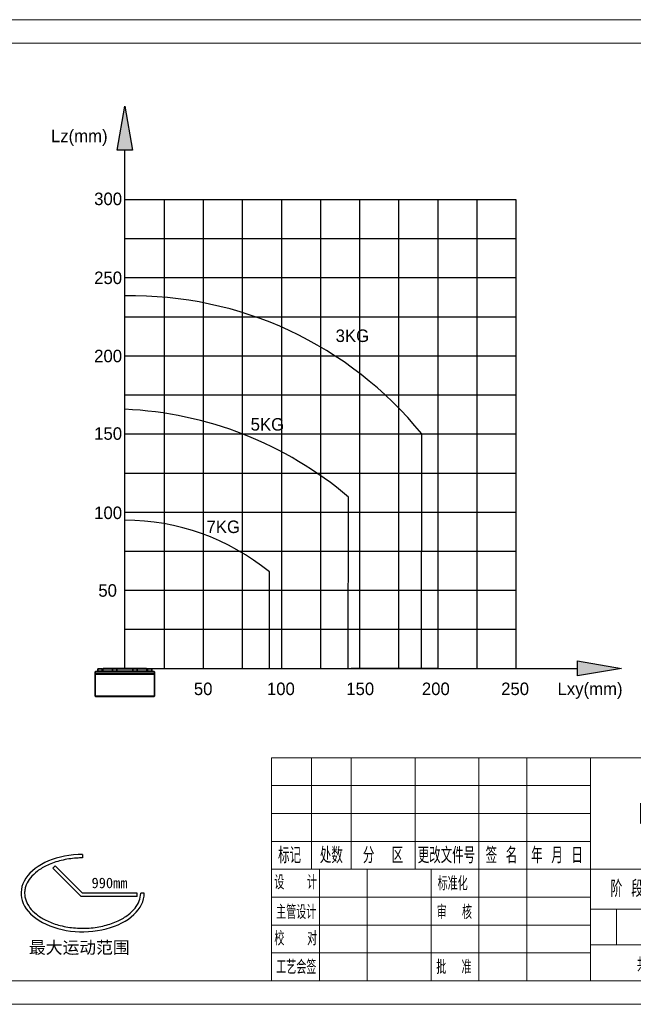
# Model space of a CAD drawing. Header units: millimetres. Extents: x -27 to 8086, y 0 to 7529.
# Tile 47 of 51: x 7450 to 7843, y 0 to 630. Entities that reach past the tile are written whole.
import ezdxf
from ezdxf.enums import TextEntityAlignment as Align

# ---------------------------------------------------------------- set-up
doc = ezdxf.new("R2010")
doc.units = ezdxf.units.MM
doc.header["$LTSCALE"] = 10
doc.linetypes.add('CENTER', pattern=[10.16, 6.35, -1.27, 1.27, -1.27])
for name, color, linetype, lineweight in [('1轮廓实线层', 7, 'Continuous', 18), ('2细线层', 4, 'Continuous', 13), ('6文字层', 3, 'Continuous', 13), ('L2', 6, 'Continuous', 13), ('图框层', 7, 'Continuous', 18)]:
    doc.layers.add(name, color=color, linetype=linetype, lineweight=lineweight)
doc.layers.add('中心线层', color=1, linetype='CENTER')
doc.layers.add('剖面线层', color=7, linetype='Continuous')
doc.styles.add('PC_TEXTSTYLE', font='ISOCP.SHX', dxfattribs={"width": 0.707, "bigfont": 'GBCBIG.SHX'})
doc.styles.add('SLDTEXTSTYLE0', font='txt', dxfattribs={"bigfont": 'bigfont'})
doc.styles.add('仿宋体', font='txt')
doc.styles.add('标准汉字', font='gbenor.shx', dxfattribs={"bigfont": 'gbcbig.shx'})

# ---------------------------------------------------------------- blocks, each defined once
blk = doc.blocks.new('ZwmFrameMain_3_A4^_^无分区图框^_^landscape')
at = {"layer": '1轮廓实线层'}
for p, q in [((267, 200), (0, 200)), ((0, 0), (267, 0))]:
    blk.add_line(p, q, dxfattribs=at)
at = {"layer": '2细线层'}
for p, q in [((272, 205), (-25, 205)), ((-25, -5), (272, -5))]:
    blk.add_line(p, q, dxfattribs=at)
blk = doc.blocks.new('ZwmFrameMain_3_横向标题栏')
at = {"layer": '1轮廓实线层'}
for p, q in [((-153, 47.6), (0, 47.6)), ((-153, 0), (-153, 47.6))]:
    blk.add_line(p, q, dxfattribs=at)
at = {"layer": '2细线层', "color": 6, "linetype": 'Continuous'}
for p, q in [((-144.5, 23.8), (-144.5, 47.6)), ((-136, 23.8), (-136, 47.6)), ((-122.4, 23.8), (-122.4, 47.6)), ((-108.8, 0), (-108.8, 47.6)), ((-108.8, 23.8), (-108.8, 47.6)), ((-98.6, 0), (-98.6, 47.6)), ((-85, 0), (-85, 47.6)), ((-42.5, 0), (-42.5, 47.6)), ((-153, 41.65), (-85, 41.65)), ((-153, 35.7), (-85, 35.7)), ((-42.5, 32.3), (0, 32.3)), ((-153, 29.75), (-85, 29.75)), ((-153, 23.8), (-42.5, 23.8)), ((-142.8, 0), (-142.8, 23.8)), ((-132.6, 0), (-132.6, 23.8)), ((-62.9, 7.65), (-62.9, 23.8)), ((-52.7, 7.65), (-52.7, 23.8)), ((-153, 17.85), (-85, 17.85)), ((-85, 15.3), (0, 15.3)), ((-79.47, 7.65), (-79.47, 15.3)), ((-73.95, 7.65), (-73.95, 15.3)), ((-68.42, 7.65), (-68.42, 15.3)), ((-153, 11.9), (-85, 11.9)), ((-85, 7.65), (-42.5, 7.65)), ((-153, 5.95), (-85, 5.95))]:
    blk.add_line(p, q, dxfattribs=at)
at = {"layer": 'L2', "linetype": 'Continuous'}
blk.add_line((-119, 0), (-119, 23.8), dxfattribs=at)
at = {"layer": '6文字层', "color": 4, "linetype": 'Continuous', "insert": (-21.17, 35.77), "char_height": 1.7, "width": 46.9115, "attachment_point": 5, "style": '仿宋体'}
blk.add_mtext('芜湖藦卡机器人科技有限公司', dxfattribs=at)
at = {"layer": '6文字层', "color": 6, "style": '标准汉字'}
for s, insert, char_height, width, attachment_point in [('标记', (-149.17, 26.77), 3.4, 9.9025, 5), ('处数', (-140.26, 26.77), 3.4, 9.7325, 5), ('更改文件号', (-115.72, 26.77), 3.4, 24.905, 5), ('签 名', (-103.99, 26.77), 3.4, 12.6286, 5), ('年 月 日', (-92.13, 26.77), 3.4, 20.3696, 5), ('分  区', (-129.24, 26.77), 3.4, 16.2896, 5), ('设   计', (-147.87, 21.02), 2.975, 17.0478, 5), ('标准化', (-114.39, 20.78), 2.975, 13.1644, 5), ('阶 段 标 记', (-80.73, 17.89), 3.5, 25.8612, 7), ('数量', (-60.2, 17.85), 3.5, 8.5159, 7), ('比例', (-50.35, 17.98), 3.5, 7.9953, 7), ('主管设计', (-147.75, 14.68), 2.975, 17.1806, 5), ('审  核', (-114.03, 14.65), 2.975, 13.9931, 5), ('校   对', (-147.84, 9.04), 2.975, 17.2709, 5), ('共  张        第  张', (-75.11, 1.97), 2.975, 51.7172, 7), ('工艺会签', (-147.73, 2.95), 2.975, 17.255, 5), ('批  准', (-114.13, 2.95), 2.975, 14.1047, 5)]:
    blk.add_mtext(s, dxfattribs=dict(at, insert=insert, char_height=char_height, width=width, attachment_point=attachment_point))
at = {"layer": '6文字层', "color": 4, "style": 'PC_TEXTSTYLE', "flags": 8}
for tag, height, width, p, p2 in [('产品名称或材料标记', 4.5, 0.911854, (-77.25, 33.47), (-50.6, 33.47)), ('图样名称', 5, 2.846512, (-41.5, 21.71), (-1, 21.71)), ('图样代号', 5, 2.86875, (-41.5, 5.64), (-1, 5.64))]:
    blk.add_attdef(tag, text='', height=height, dxfattribs=dict(at, width=width)).set_placement(p, p2, align=Align.FIT)
at = {"layer": '6文字层', "color": 6, "style": 'PC_TEXTSTYLE', "width": 9.241641, "flags": 8}
blk.add_attdef('设计', text='', height=2.12, rotation=359.5768, dxfattribs=at).set_placement((-141.75, 19.99), (-133.89, 19.93), align=Align.FIT)
at = {"layer": '6文字层', "color": 6, "style": 'PC_TEXTSTYLE', "flags": 8}
for tag, height, width, p, p2 in [('审核', 2.12, 2.542374, (-141.61, 14.16), (-134.04, 14.16)), ('重量', 3.5, 1.685865, (-61.9, 10.1), (-53.7, 10.1)), ('比例', 3.5, 1.699352, (-51.7, 9.95), (-43.5, 9.95))]:
    blk.add_attdef(tag, text='', height=height, dxfattribs=dict(at, width=width)).set_placement(p, p2, align=Align.FIT)
blk = doc.blocks.new('*U38')
blk.add_line((-87.5, 0), (162.64, 0))
blk = doc.blocks.new('*U39')
at = {"color": 0, "linetype": 'ByBlock', "lineweight": -2, "transparency": 16777216}
for p in [(0, 275), (0, 250), (0, 225), (0, 200), (0, 175), (0, 150), (0, 125), (0, 100), (0, 75), (0, 50), (0, 25), (0, 0)]:
    blk.add_blockref('*U38', p, dxfattribs=at)
blk = doc.blocks.new('*U36')
blk.add_line((0.55, 200), (0.55, -100))
blk = doc.blocks.new('*U37')
at = {"color": 0, "linetype": 'ByBlock', "lineweight": -2, "transparency": 16777216}
for p in [(0, 0), (25, 0), (50, 0), (75, 0), (100, 0), (125, 0), (150, 0), (175, 0), (200, 0), (225, 0)]:
    blk.add_blockref('*U36', p, dxfattribs=at)

msp = doc.modelspace()

# ---------------------------------------------------------------- hatches: boundary and pattern name
h = msp.add_hatch(color=256)
h.dxf.hatch_style = 1
h.paths.add_polyline_path([(7512.91, 546.48), (7522.59, 546.48), (7517.75, 574.68)])
h = msp.add_hatch(color=256)
h.dxf.hatch_style = 1
h.paths.add_polyline_path([(7807.32, 219.78), (7807.32, 210.09), (7835.52, 214.94)])

# ---------------------------------------------------------------- linework, layer by layer
for p, q in [((7517.75, 214.94), (7517.75, 546.48)), ((7517.75, 214.94), (7807.32, 214.94)), ((7490.75, 95.9), (7490.75, 93.65)), ((7471.66, 87.06), (7473.25, 88.65)), ((7490.75, 71.15), (7473.25, 88.65)), ((7489.82, 68.9), (7471.66, 87.06)), ((7525.63, 71.15), (7490.75, 71.15)), ((7525.63, 68.9), (7525.63, 71.15)), ((7530.13, 71.15), (7527.88, 71.15)), ((7525.63, 68.9), (7489.82, 68.9))]:
    msp.add_line(p, q)
at = {"lineweight": 30}
for p, q in [((7707.51, 214.94), (7707.69, 364.94)), ((7660.64, 214.94), (7660.82, 324.59))]:
    msp.add_line(p, q, dxfattribs=at)
at = {"linetype": 'Continuous', "lineweight": 35}
for p, q in [((7500.6, 214.74), (7500.46, 214.6)), ((7500.46, 214.6), (7500.46, 213.14)), ((7502.85, 214.6), (7500.46, 214.6)), ((7500.6, 214.74), (7502.75, 214.74)), ((7502.75, 214.74), (7503.12, 214.74)), ((7503.26, 214.6), (7502.85, 214.6)), ((7503.26, 214.6), (7503.12, 214.74)), ((7503.26, 213.14), (7503.26, 214.6)), ((7503.95, 214.94), (7503.75, 214.74)), ((7503.75, 214.74), (7503.75, 213.06)), ((7509.91, 214.74), (7503.75, 214.74)), ((7503.95, 214.94), (7531.55, 214.94)), ((7509.91, 214.74), (7509.77, 214.6)), ((7509.77, 214.6), (7509.77, 213.14)), ((7512.57, 214.6), (7509.77, 214.6)), ((7509.91, 214.74), (7512.43, 214.74)), ((7512.57, 214.6), (7512.43, 214.74)), ((7523.07, 214.74), (7512.43, 214.74)), ((7512.57, 213.14), (7512.57, 214.6)), ((7523.07, 214.74), (7522.93, 214.6)), ((7522.93, 214.6), (7522.93, 213.14)), ((7525.73, 214.6), (7522.93, 214.6)), ((7523.07, 214.74), (7525.59, 214.74)), ((7525.73, 214.6), (7525.59, 214.74)), ((7531.75, 214.74), (7525.59, 214.74)), ((7525.73, 213.14), (7525.73, 214.6)), ((7531.75, 214.74), (7531.55, 214.94)), ((7531.75, 213.06), (7531.75, 214.74)), ((7532.38, 214.74), (7532.24, 214.6)), ((7532.24, 214.6), (7532.24, 213.14)), ((7535.04, 214.6), (7532.24, 214.6)), ((7532.38, 214.74), (7534.9, 214.74)), ((7535.04, 214.6), (7534.9, 214.74)), ((7535.04, 213.14), (7535.04, 214.6)), ((7498.95, 212.94), (7498.75, 212.74)), ((7498.75, 212.74), (7498.75, 211.54)), ((7536.75, 212.74), (7498.75, 212.74)), ((7498.75, 211.54), (7498.95, 211.34)), ((7498.75, 211.54), (7536.75, 211.54)), ((7498.95, 211.34), (7498.75, 211.14)), ((7498.75, 211.14), (7498.75, 197.14)), ((7536.75, 211.14), (7498.75, 211.14)), ((7498.95, 212.94), (7536.55, 212.94)), ((7536.55, 211.34), (7498.95, 211.34)), ((7500.46, 213.14), (7500.46, 212.94)), ((7502.85, 213.14), (7500.46, 213.14)), ((7500.46, 213.14), (7503.26, 213.14)), ((7503.26, 213.14), (7502.85, 213.14)), ((7503.26, 212.94), (7503.26, 213.14)), ((7503.75, 213.06), (7509.77, 213.06)), ((7509.77, 213.14), (7509.77, 212.94)), ((7512.57, 213.14), (7509.77, 213.14)), ((7512.57, 212.94), (7512.57, 213.14)), ((7512.57, 213.06), (7522.93, 213.06)), ((7522.93, 213.14), (7522.93, 212.94)), ((7525.73, 213.14), (7522.93, 213.14)), ((7522.93, 213.14), (7523.34, 213.14)), ((7523.34, 213.14), (7525.73, 213.14)), ((7525.73, 212.94), (7525.73, 213.14)), ((7525.73, 213.06), (7531.75, 213.06)), ((7532.24, 213.14), (7532.24, 212.94)), ((7535.04, 213.14), (7532.24, 213.14)), ((7532.24, 213.14), (7533.64, 213.14)), ((7533.64, 213.14), (7535.04, 213.14)), ((7535.04, 212.94), (7535.04, 213.14)), ((7536.75, 212.74), (7536.55, 212.94)), ((7536.55, 211.34), (7536.75, 211.54)), ((7536.75, 211.14), (7536.55, 211.34)), ((7536.75, 211.54), (7536.75, 212.74)), ((7536.75, 197.14), (7536.75, 211.14)), ((7498.75, 197.14), (7498.95, 196.94)), ((7498.75, 197.14), (7536.75, 197.14)), ((7536.55, 196.94), (7498.95, 196.94)), ((7536.55, 196.94), (7536.75, 197.14))]:
    msp.add_line(p, q, dxfattribs=at)
for points in [[(7517.75, 574.68), (7522.59, 546.48), (7512.91, 546.48)], [(7835.52, 214.94), (7807.32, 210.09), (7807.32, 219.78)]]:
    msp.add_lwpolyline(points, close=True)
at = {"lineweight": 30}
for centre, radius, start, end in [((7522.39, 214.76), 238.52, 39.02236, 91.11424), ((7507.12, 143.18), 237.77, 49.72669, 87.4382), ((7517.64, 163.79), 145.97, 50.66568, 89.95776)]:
    msp.add_arc(centre, radius, start, end, dxfattribs=at)
at = {"linetype": 'Continuous', "lineweight": 35}
for centre, start, end in [((7503.63, 213.06), 270, 0), ((7531.87, 213.06), 180, 270)]:
    msp.add_arc(centre, 0.12, start, end, dxfattribs=at)
msp.add_ellipse((7490.75, 71.15), major_axis=(-39.38, 0), ratio=0.628571, start_param=4.712389, end_param=9.424778)
msp.add_open_spline([(7490.75, 93.65), (7489.45, 93.65), (7484.79, 93.5), (7476.93, 92.32), (7468.36, 89.36), (7461.72, 85.43), (7457.16, 81.06), (7454.81, 77.13), (7453.81, 73.83), (7453.63, 72.04), (7453.63, 71.15), (7453.63, 69.53), (7454.2, 66.37), (7456.77, 61.77), (7461.02, 57.44), (7467.18, 53.54), (7475.3, 50.43), (7484.87, 48.66), (7495.05, 48.52), (7504.91, 50.07), (7513.43, 53.08), (7520, 57.04), (7524.55, 61.48), (7527.23, 66.16), (7527.87, 69.42), (7527.88, 71.08), (7527.88, 71.15)], degree=3, knots=[4.712388, 4.712388, 4.712388, 4.712388, 4.815388, 5.080738, 5.346087, 5.587663, 5.813673, 6.030604, 6.156895, 6.283185, 6.283185, 6.283185, 6.513373, 6.730244, 6.947115, 7.1826, 7.434491, 7.700205, 7.965919, 8.231633, 8.497347, 8.738238, 8.963722, 9.189206, 9.41469, 9.424773, 9.424773, 9.424773, 9.424773])
at = {"layer": '中心线层', "color": 0, "linetype": 'ByBlock', "lineweight": 30}
msp.add_line((7610.16, 276.69), (7610.16, 214.94), dxfattribs=at)
at = {"layer": '中心线层', "color": 0}
for p, q in [((7717.89, 214.94), (7662.53, 214.94)), ((7662.53, 214.94), (7662.53, 214.94)), ((7662.53, 214.94), (7717.89, 214.94)), ((7717.89, 214.94), (7717.89, 214.94)), ((7717.89, 214.94), (7723.8, 214.94))]:
    msp.add_line(p, q, dxfattribs=at)

# ---------------------------------------------------------------- block references
at = {"color": 32, "lineweight": 18, "true_color": 0xcd6928}
for name, p in [('*U39', (7605.25, 239.94)), ('*U37', (7542.33, 314.94))]:
    msp.add_blockref(name, p, dxfattribs=at)
at = {"layer": '图框层', "xscale": 3.000000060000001, "yscale": 3.000000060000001, "zscale": 3.000000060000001}
msp.add_blockref('ZwmFrameMain_3_A4^_^无分区图框^_^landscape', (7269.6, 15), dxfattribs=at)
at = {"layer": '图框层'}
ref = msp.add_blockref('ZwmFrameMain_3_横向标题栏', (8070.6, 15), dxfattribs=dict(at, xscale=3.000000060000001, yscale=3.000000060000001, zscale=3.000000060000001))
ref.add_attrib('产品名称或材料标记', 'MB07CP-990', dxfattribs={"layer": '6文字层', "color": 4, "height": 13.5, "style": 'PC_TEXTSTYLE', "width": 0.707}).set_placement((7878.82, 115.41), align=Align.CENTER)
ref.add_attrib('图样名称', '机器人负载曲线', dxfattribs={"layer": '6文字层', "color": 4, "height": 15, "style": 'PC_TEXTSTYLE', "width": 0.707}).set_placement((8006.85, 80.14), align=Align.CENTER)
ref.add_attrib('比例', '/', dxfattribs={"layer": '6文字层', "color": 6, "height": 10.5, "style": 'PC_TEXTSTYLE', "width": 0.707}).set_placement((7927.8, 44.85), align=Align.CENTER)

# ---------------------------------------------------------------- texts
at = {"color": 3, "insert": (7456.38, 40.29), "char_height": 7.875, "attachment_point": 1}
msp.add_mtext_dynamic_manual_height_columns('{\\fSimSun|b0|i0|c134|p2;最大运动范围}', width=141.4473, gutter_width=21.17, heights=[0], dxfattribs=at)
at = {"layer": '6文字层'}
msp.add_text('990mm', height=6.75, dxfattribs=at).set_placement((7507.94, 72.28), align=Align.BOTTOM_CENTER)
at = {"layer": '剖面线层', "char_height": 8, "attachment_point": 2, "style": 'SLDTEXTSTYLE0'}
for s, insert in [('{\\fDengXian|b0|i0|c134|p2;\\C3;Lz(mm)}', (7488.59, 559.63)), ('{\\fDengXian|b0|i0|c134|p2;\\C3;300}', (7507.04, 519.36)), ('{\\fDengXian|b0|i0|c134|p2;\\C3;250}', (7507.04, 468.85)), ('{\\fDengXian|b0|i0|c134|p2;3KG}', (7663.28, 431.77)), ('{\\fDengXian|b0|i0|c134|p2;\\C3;200}', (7507.04, 418.81)), ('{\\fDengXian|b0|i0|c134|p2;5KG}', (7608.9, 375.08)), ('{\\fDengXian|b0|i0|c134|p2;\\C3;150}', (7507.05, 369.2)), ('{\\fDengXian|b0|i0|c134|p2;\\C3;100}', (7507.05, 318.48)), ('{\\fDengXian|b0|i0|c134|p2;7KG}', (7580.69, 309.52)), ('{\\fDengXian|b0|i0|c134|p2;\\C3;50}', (7506.74, 268.8)), ('{\\fDengXian|b0|i0|c134|p2;\\C3;50}', (7567.84, 205.86)), ('{\\fDengXian|b0|i0|c134|p2;\\C3;100}', (7617.54, 205.86)), ('{\\fDengXian|b0|i0|c134|p2;\\C3;150}', (7668.29, 205.86)), ('{\\fDengXian|b0|i0|c134|p2;\\C3;200}', (7716.66, 205.86)), ('{\\fDengXian|b0|i0|c134|p2;\\C3;250}', (7767.35, 205.86)), ('{\\fDengXian|b0|i0|c134|p2;\\C3;Lxy(mm)}', (7815.3, 205.86))]:
    msp.add_mtext(s, dxfattribs=dict(at, insert=insert))

doc.saveas('drawing.dxf')
